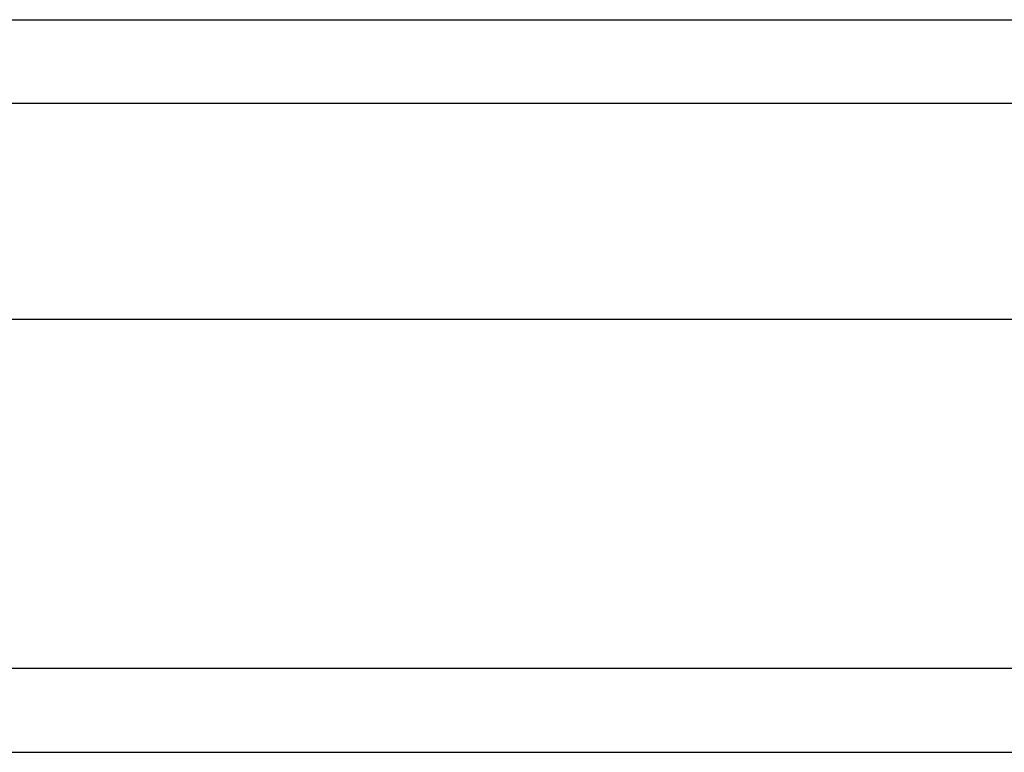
# Model space of a CAD drawing. Header units: inches. Extents: x 12 to 235, y 17 to 142.
# Tile 14 of 117: x 112.007 to 113.17, y 50.659 to 51.526. Entities that reach past the tile are written whole.
import ezdxf

# ---------------------------------------------------------------- set-up
doc = ezdxf.new("R2010")
doc.units = ezdxf.units.IN
doc.header["$MEASUREMENT"] = 0
doc.layers.add('Visible Edges(ANSI)', color=7, linetype='Continuous', lineweight=25)
doc.layers.add('Visible Tangent Edges(ANSI)', color=7, linetype='Continuous', lineweight=25)

msp = doc.modelspace()

# ---------------------------------------------------------------- linework, layer by layer
at = {"layer": 'Visible Edges(ANSI)'}
for p, q in [((95.5142, 51.5255), (129.7199, 51.5255)), ((129.9084, 51.1712), (95.3257, 51.1712)), ((94.7161, 50.6594), (130.5181, 50.6594))]:
    msp.add_line(p, q, dxfattribs=at)
at = {"layer": 'Visible Tangent Edges(ANSI)'}
for p, q in [((129.8499, 51.4265), (95.3842, 51.4265)), ((130.5181, 50.7584), (94.7161, 50.7584))]:
    msp.add_line(p, q, dxfattribs=at)

doc.saveas('drawing.dxf')
